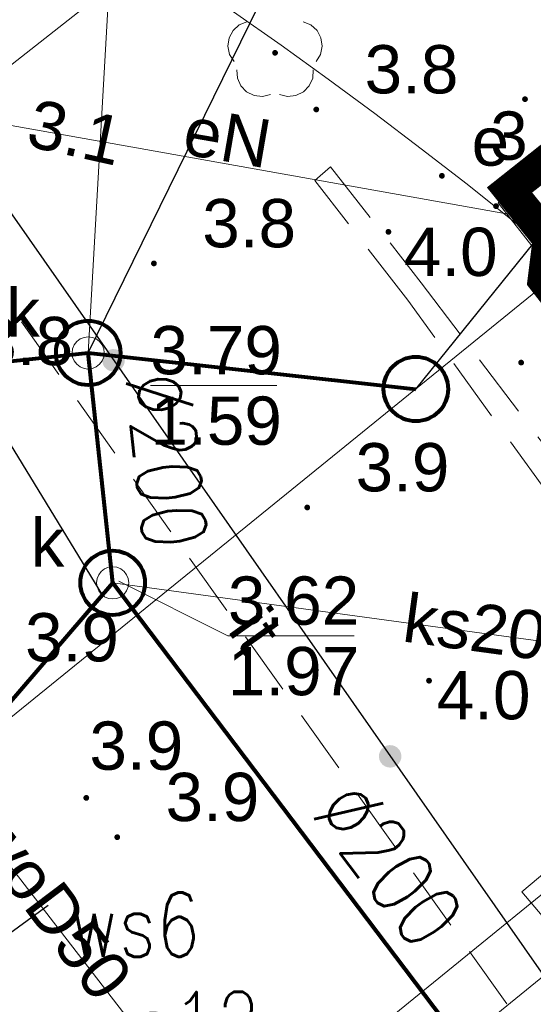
# Model space of a CAD drawing. Extents: x 5474185 to 5474933, y 5916077 to 5916824.
# Tile 209 of 256: x 5474658 to 5474666, y 5916356 to 5916371. Entities that reach past the tile are written whole.
import ezdxf
from ezdxf.enums import TextEntityAlignment as Align

# ---------------------------------------------------------------- set-up
doc = ezdxf.new("R2010")
doc.units = 0
doc.linetypes.add('PRZER2-1', pattern=[1.5, 1, -0.5])
for name, color, linetype, lineweight in [('GESBZO', 253, 'CONTINUOUS', 50), ('GSLKOG', 253, 'CONTINUOUS', 35), ('GSLTZI', 253, 'CONTINUOUS', 18), ('GSLTZI_O', 253, 'CONTINUOUS', 18), ('GSPRDL', 253, 'CONTINUOUS', 18), ('GSPWPN', 253, 'CONTINUOUS', 13), ('GSPWPN_O', 253, 'CONTINUOUS', 13), ('GSSIIN', 253, 'CONTINUOUS', 18), ('GSSKOD', 253, 'CONTINUOUS', 18), ('GULCPR', 254, 'CONTINUOUS', 18), ('GULEPR', 254, 'CONTINUOUS', 18), ('GULEPR_O', 254, 'CONTINUOUS', 18), ('GULGPR', 254, 'CONTINUOUS', 18), ('GULKPR', 7, 'CONTINUOUS', 18), ('GULKPR_O', 254, 'CONTINUOUS', 18), ('GULWPR', 7, 'CONTINUOUS', 18), ('GULWPR_O', 254, 'CONTINUOUS', 18), ('GUPESE', 254, 'CONTINUOUS', 18), ('GUPESE_O', 254, 'CONTINUOUS', 18), ('GUPIWZ', 253, 'CONTINUOUS', 18), ('GUPIWZ_O', 253, 'CONTINUOUS', 18), ('GUPKSD', 61, 'CONTINUOUS', 18), ('GUPKSD_O', 253, 'CONTINUOUS', 18), ('GUPPRZ_O', 40, 'CONTINUOUS', 18), ('IS HP zasięg', 251, 'CONTINUOUS', 20), ('IS ks', 34, 'CONTINUOUS', 40), ('IS opis', 7, 'CONTINUOUS', 20)]:
    doc.layers.add(name, color=color, linetype=linetype, lineweight=lineweight)
for name, color, linetype in [('I-SCIANA', 12, 'CONTINUOUS'), ('ks_Linie_odn', 2, 'CONTINUOUS'), ('w_Opis_PZ_2', 7, 'CONTINUOUS')]:
    doc.layers.add(name, color=color, linetype=linetype)
doc.styles.add('Arial', font='arial.ttf')
doc.styles.get("Standard").update_dxf_attribs({"font": 'simplex.shx'})

msp = doc.modelspace()

# ---------------------------------------------------------------- hatches: boundary and pattern name
at = {"layer": 'GSLKOG'}
for points in [[(5474659.148275, 5916365.950383), (5474659.102638, 5916365.952437), (5474659.059087, 5916365.966234), (5474659.02059, 5916365.990832), (5474658.989772, 5916366.024556), (5474658.968733, 5916366.065106), (5474658.958906, 5916366.109722), (5474658.96096, 5916366.155359), (5474658.974757, 5916366.19891), (5474658.999355, 5916366.237407), (5474659.033079, 5916366.268225), (5474659.07363, 5916366.289264), (5474659.118245, 5916366.299091), (5474659.163882, 5916366.297037), (5474659.207433, 5916366.28324), (5474659.24593, 5916366.258642), (5474659.276748, 5916366.224918), (5474659.297787, 5916366.184368), (5474659.307614, 5916366.139752), (5474659.30556, 5916366.094115), (5474659.291763, 5916366.050564), (5474659.267165, 5916366.012067), (5474659.233441, 5916365.981249), (5474659.192891, 5916365.96021)], [(5474659.148275, 5916365.950383), (5474659.102638, 5916365.952437), (5474659.059087, 5916365.966234), (5474659.02059, 5916365.990832), (5474658.989772, 5916366.024556), (5474658.968733, 5916366.065106), (5474658.958906, 5916366.109722), (5474658.96096, 5916366.155359), (5474658.974757, 5916366.19891), (5474658.999355, 5916366.237407), (5474659.033079, 5916366.268225), (5474659.07363, 5916366.289264), (5474659.118245, 5916366.299091), (5474659.163882, 5916366.297037), (5474659.207433, 5916366.28324), (5474659.24593, 5916366.258642), (5474659.276748, 5916366.224918), (5474659.297787, 5916366.184368), (5474659.307614, 5916366.139752), (5474659.30556, 5916366.094115), (5474659.291763, 5916366.050564), (5474659.267165, 5916366.012067), (5474659.233441, 5916365.981249), (5474659.192891, 5916365.96021)], [(5474663.441755, 5916359.800909), (5474663.396118, 5916359.802963), (5474663.352567, 5916359.81676), (5474663.31407, 5916359.841358), (5474663.283252, 5916359.875082), (5474663.262213, 5916359.915632), (5474663.252386, 5916359.960248), (5474663.25444, 5916360.005885), (5474663.268237, 5916360.049436), (5474663.292835, 5916360.087933), (5474663.326559, 5916360.118751), (5474663.367109, 5916360.13979), (5474663.411725, 5916360.149617), (5474663.457362, 5916360.147563), (5474663.500913, 5916360.133766), (5474663.53941, 5916360.109168), (5474663.570228, 5916360.075444), (5474663.591267, 5916360.034894), (5474663.601094, 5916359.990278), (5474663.59904, 5916359.944641), (5474663.585243, 5916359.90109), (5474663.560645, 5916359.862593), (5474663.526921, 5916359.831775), (5474663.48637, 5916359.810736)], [(5474663.441755, 5916359.800909), (5474663.396118, 5916359.802963), (5474663.352567, 5916359.81676), (5474663.31407, 5916359.841358), (5474663.283252, 5916359.875082), (5474663.262213, 5916359.915632), (5474663.252386, 5916359.960248), (5474663.25444, 5916360.005885), (5474663.268237, 5916360.049436), (5474663.292835, 5916360.087933), (5474663.326559, 5916360.118751), (5474663.367109, 5916360.13979), (5474663.411725, 5916360.149617), (5474663.457362, 5916360.147563), (5474663.500913, 5916360.133766), (5474663.53941, 5916360.109168), (5474663.570228, 5916360.075444), (5474663.591267, 5916360.034894), (5474663.601094, 5916359.990278), (5474663.59904, 5916359.944641), (5474663.585243, 5916359.90109), (5474663.560645, 5916359.862593), (5474663.526921, 5916359.831775), (5474663.48637, 5916359.810736)]]:
    msp.add_hatch(color=256, dxfattribs=at).paths.add_polyline_path(points)
at = {"layer": 'GSPRDL'}
msp.add_hatch(color=256, dxfattribs=at).paths.add_polyline_path([(5474661.64, 5916370.855), (5474661.626094, 5916370.857202), (5474661.61355, 5916370.863594), (5474661.603594, 5916370.87355), (5474661.597202, 5916370.886094), (5474661.595, 5916370.9), (5474661.597202, 5916370.913906), (5474661.603594, 5916370.92645), (5474661.61355, 5916370.936406), (5474661.626094, 5916370.942798), (5474661.64, 5916370.945), (5474661.653906, 5916370.942798), (5474661.66645, 5916370.936406), (5474661.676406, 5916370.92645), (5474661.682798, 5916370.913906), (5474661.685, 5916370.9), (5474661.682798, 5916370.886094), (5474661.676406, 5916370.87355), (5474661.66645, 5916370.863594), (5474661.653906, 5916370.857202)])
at = {"layer": 'GSPWPN'}
for points in [[(5474665.52, 5916370.135), (5474665.508353, 5916370.136533), (5474665.4975, 5916370.141029), (5474665.48818, 5916370.14818), (5474665.481029, 5916370.1575), (5474665.476533, 5916370.168353), (5474665.475, 5916370.18), (5474665.476533, 5916370.191647), (5474665.481029, 5916370.2025), (5474665.48818, 5916370.21182), (5474665.4975, 5916370.218971), (5474665.508353, 5916370.223467), (5474665.52, 5916370.225), (5474665.531647, 5916370.223467), (5474665.5425, 5916370.218971), (5474665.55182, 5916370.21182), (5474665.558971, 5916370.2025), (5474665.563467, 5916370.191647), (5474665.565, 5916370.18), (5474665.563467, 5916370.168353), (5474665.558971, 5916370.1575), (5474665.55182, 5916370.14818), (5474665.5425, 5916370.141029), (5474665.531647, 5916370.136533)], [(5474662.28, 5916369.975), (5474662.268353, 5916369.976533), (5474662.2575, 5916369.981029), (5474662.24818, 5916369.98818), (5474662.241029, 5916369.9975), (5474662.236533, 5916370.008353), (5474662.235, 5916370.02), (5474662.236533, 5916370.031647), (5474662.241029, 5916370.0425), (5474662.24818, 5916370.05182), (5474662.2575, 5916370.058971), (5474662.268353, 5916370.063467), (5474662.28, 5916370.065), (5474662.291647, 5916370.063467), (5474662.3025, 5916370.058971), (5474662.31182, 5916370.05182), (5474662.318971, 5916370.0425), (5474662.323467, 5916370.031647), (5474662.325, 5916370.02), (5474662.323467, 5916370.008353), (5474662.318971, 5916369.9975), (5474662.31182, 5916369.98818), (5474662.3025, 5916369.981029), (5474662.291647, 5916369.976533)], [(5474664.23, 5916368.945), (5474664.218353, 5916368.946533), (5474664.2075, 5916368.951029), (5474664.19818, 5916368.95818), (5474664.191029, 5916368.9675), (5474664.186533, 5916368.978353), (5474664.185, 5916368.99), (5474664.186533, 5916369.001647), (5474664.191029, 5916369.0125), (5474664.19818, 5916369.02182), (5474664.2075, 5916369.028971), (5474664.218353, 5916369.033467), (5474664.23, 5916369.035), (5474664.241647, 5916369.033467), (5474664.2525, 5916369.028971), (5474664.26182, 5916369.02182), (5474664.268971, 5916369.0125), (5474664.273467, 5916369.001647), (5474664.275, 5916368.99), (5474664.273467, 5916368.978353), (5474664.268971, 5916368.9675), (5474664.26182, 5916368.95818), (5474664.2525, 5916368.951029), (5474664.241647, 5916368.946533)], [(5474665.07, 5916368.475), (5474665.058353, 5916368.476533), (5474665.0475, 5916368.481029), (5474665.03818, 5916368.48818), (5474665.031029, 5916368.4975), (5474665.026533, 5916368.508353), (5474665.025, 5916368.52), (5474665.026533, 5916368.531647), (5474665.031029, 5916368.5425), (5474665.03818, 5916368.55182), (5474665.0475, 5916368.558971), (5474665.058353, 5916368.563467), (5474665.07, 5916368.565), (5474665.081647, 5916368.563467), (5474665.0925, 5916368.558971), (5474665.10182, 5916368.55182), (5474665.108971, 5916368.5425), (5474665.113467, 5916368.531647), (5474665.115, 5916368.52), (5474665.113467, 5916368.508353), (5474665.108971, 5916368.4975), (5474665.10182, 5916368.48818), (5474665.0925, 5916368.481029), (5474665.081647, 5916368.476533)], [(5474663.4, 5916368.075), (5474663.388353, 5916368.076533), (5474663.3775, 5916368.081029), (5474663.36818, 5916368.08818), (5474663.361029, 5916368.0975), (5474663.356533, 5916368.108353), (5474663.355, 5916368.12), (5474663.356533, 5916368.131647), (5474663.361029, 5916368.1425), (5474663.36818, 5916368.15182), (5474663.3775, 5916368.158971), (5474663.388353, 5916368.163467), (5474663.4, 5916368.165), (5474663.411647, 5916368.163467), (5474663.4225, 5916368.158971), (5474663.43182, 5916368.15182), (5474663.438971, 5916368.1425), (5474663.443467, 5916368.131647), (5474663.445, 5916368.12), (5474663.443467, 5916368.108353), (5474663.438971, 5916368.0975), (5474663.43182, 5916368.08818), (5474663.4225, 5916368.081029), (5474663.411647, 5916368.076533)], [(5474659.76, 5916367.585), (5474659.748353, 5916367.586533), (5474659.7375, 5916367.591029), (5474659.72818, 5916367.59818), (5474659.721029, 5916367.6075), (5474659.716533, 5916367.618353), (5474659.715, 5916367.63), (5474659.716533, 5916367.641647), (5474659.721029, 5916367.6525), (5474659.72818, 5916367.66182), (5474659.7375, 5916367.668971), (5474659.748353, 5916367.673467), (5474659.76, 5916367.675), (5474659.771647, 5916367.673467), (5474659.7825, 5916367.668971), (5474659.79182, 5916367.66182), (5474659.798971, 5916367.6525), (5474659.803467, 5916367.641647), (5474659.805, 5916367.63), (5474659.803467, 5916367.618353), (5474659.798971, 5916367.6075), (5474659.79182, 5916367.59818), (5474659.7825, 5916367.591029), (5474659.771647, 5916367.586533)], [(5474665.46, 5916366.045), (5474665.448353, 5916366.046533), (5474665.4375, 5916366.051029), (5474665.42818, 5916366.05818), (5474665.421029, 5916366.0675), (5474665.416533, 5916366.078353), (5474665.415, 5916366.09), (5474665.416533, 5916366.101647), (5474665.421029, 5916366.1125), (5474665.42818, 5916366.12182), (5474665.4375, 5916366.128971), (5474665.448353, 5916366.133467), (5474665.46, 5916366.135), (5474665.471647, 5916366.133467), (5474665.4825, 5916366.128971), (5474665.49182, 5916366.12182), (5474665.498971, 5916366.1125), (5474665.503467, 5916366.101647), (5474665.505, 5916366.09), (5474665.503467, 5916366.078353), (5474665.498971, 5916366.0675), (5474665.49182, 5916366.05818), (5474665.4825, 5916366.051029), (5474665.471647, 5916366.046533)], [(5474662.14, 5916363.795), (5474662.128353, 5916363.796533), (5474662.1175, 5916363.801029), (5474662.10818, 5916363.80818), (5474662.101029, 5916363.8175), (5474662.096533, 5916363.828353), (5474662.095, 5916363.84), (5474662.096533, 5916363.851647), (5474662.101029, 5916363.8625), (5474662.10818, 5916363.87182), (5474662.1175, 5916363.878971), (5474662.128353, 5916363.883467), (5474662.14, 5916363.885), (5474662.151647, 5916363.883467), (5474662.1625, 5916363.878971), (5474662.17182, 5916363.87182), (5474662.178971, 5916363.8625), (5474662.183467, 5916363.851647), (5474662.185, 5916363.84), (5474662.183467, 5916363.828353), (5474662.178971, 5916363.8175), (5474662.17182, 5916363.80818), (5474662.1625, 5916363.801029), (5474662.151647, 5916363.796533)], [(5474664.03, 5916361.105), (5474664.018353, 5916361.106533), (5474664.0075, 5916361.111029), (5474663.99818, 5916361.11818), (5474663.991029, 5916361.1275), (5474663.986533, 5916361.138353), (5474663.985, 5916361.15), (5474663.986533, 5916361.161647), (5474663.991029, 5916361.1725), (5474663.99818, 5916361.18182), (5474664.0075, 5916361.188971), (5474664.018353, 5916361.193467), (5474664.03, 5916361.195), (5474664.041647, 5916361.193467), (5474664.0525, 5916361.188971), (5474664.06182, 5916361.18182), (5474664.068971, 5916361.1725), (5474664.073467, 5916361.161647), (5474664.075, 5916361.15), (5474664.073467, 5916361.138353), (5474664.068971, 5916361.1275), (5474664.06182, 5916361.11818), (5474664.0525, 5916361.111029), (5474664.041647, 5916361.106533)], [(5474658.71, 5916359.285), (5474658.698353, 5916359.286533), (5474658.6875, 5916359.291029), (5474658.67818, 5916359.29818), (5474658.671029, 5916359.3075), (5474658.666533, 5916359.318353), (5474658.665, 5916359.33), (5474658.666533, 5916359.341647), (5474658.671029, 5916359.3525), (5474658.67818, 5916359.36182), (5474658.6875, 5916359.368971), (5474658.698353, 5916359.373467), (5474658.71, 5916359.375), (5474658.721647, 5916359.373467), (5474658.7325, 5916359.368971), (5474658.74182, 5916359.36182), (5474658.748971, 5916359.3525), (5474658.753467, 5916359.341647), (5474658.755, 5916359.33), (5474658.753467, 5916359.318353), (5474658.748971, 5916359.3075), (5474658.74182, 5916359.29818), (5474658.7325, 5916359.291029), (5474658.721647, 5916359.286533)], [(5474659.19, 5916358.675), (5474659.178353, 5916358.676533), (5474659.1675, 5916358.681029), (5474659.15818, 5916358.68818), (5474659.151029, 5916358.6975), (5474659.146533, 5916358.708353), (5474659.145, 5916358.72), (5474659.146533, 5916358.731647), (5474659.151029, 5916358.7425), (5474659.15818, 5916358.75182), (5474659.1675, 5916358.758971), (5474659.178353, 5916358.763467), (5474659.19, 5916358.765), (5474659.201647, 5916358.763467), (5474659.2125, 5916358.758971), (5474659.22182, 5916358.75182), (5474659.228971, 5916358.7425), (5474659.233467, 5916358.731647), (5474659.235, 5916358.72), (5474659.233467, 5916358.708353), (5474659.228971, 5916358.6975), (5474659.22182, 5916358.68818), (5474659.2125, 5916358.681029), (5474659.201647, 5916358.676533)]]:
    msp.add_hatch(color=256, dxfattribs=at).paths.add_polyline_path(points)

# ---------------------------------------------------------------- linework, layer by layer
at = {"layer": 'GESBZO', "linetype": 'Continuous', "lineweight": 53}
for p, q in [((5474665.28, 5916368.77, 10.18), (5474671.32, 5916373.56, 10.18)), ((5474665.89, 5916368.01, 10.18), (5474665.28, 5916368.77, 10.18))]:
    msp.add_line(p, q, dxfattribs=at)
at = {"layer": 'GSLKOG', "linetype": 'Continuous', "lineweight": 30}
msp.add_line((5474655.89, 5916370.77, 10.18), (5474666.67, 5916355.33, 10.18), dxfattribs=at)
at = {"layer": 'GSLTZI', "linetype": 'PRZER2-1', "lineweight": 18, "elevation": 10.1}
msp.add_lwpolyline([(5474665.24, 5916356.13), (5474655.91, 5916369.24)], dxfattribs=at)
at = {"layer": 'GSPRDL', "elevation": 10.12, "flags": 128}
for points in [[(5474661.004031, 5916370.765674), (5474660.93542, 5916370.875999), (5474660.908571, 5916371.003115), (5474660.926708, 5916371.131763), (5474660.987652, 5916371.246501), (5474661.08409, 5916371.333559), (5474661.204445, 5916371.382485)], [(5474662.075555, 5916371.382485), (5474662.19591, 5916371.333559), (5474662.292348, 5916371.246501), (5474662.353292, 5916371.131763), (5474662.371429, 5916371.003115), (5474662.34458, 5916370.875999), (5474662.275969, 5916370.765674)], [(5474661.571227, 5916370.253649), (5474661.445099, 5916370.222488), (5474661.315908, 5916370.236234), (5474661.199161, 5916370.293237), (5474661.108871, 5916370.386655), (5474661.055875, 5916370.505275), (5474661.046535, 5916370.634859)], [(5474662.233465, 5916370.634859), (5474662.224125, 5916370.505275), (5474662.171129, 5916370.386655), (5474662.080839, 5916370.293237), (5474661.964092, 5916370.236234), (5474661.834901, 5916370.222488), (5474661.708773, 5916370.253649)]]:
    msp.add_lwpolyline(points, dxfattribs=at)
at = {"layer": 'GSSIIN', "linetype": 'Continuous', "lineweight": 13}
for p, q in [((5474667.15, 5916359.29, 10.18), (5474665.47, 5916357.87, 10.18)), ((5474665.47, 5916357.87, 10.18), (5474666.87, 5916356.22, 10.18))]:
    msp.add_line(p, q, dxfattribs=at)
at = {"layer": 'GSSKOD', "linetype": 'PRZER2-1', "lineweight": 13}
for p, q in [((5474662.26, 5916368.92, 10.18), (5474662.5, 5916369.13, 10.18)), ((5474662.5, 5916369.13, 10.18), (5474663.91, 5916367.33, 10.18)), ((5474663.7, 5916367.06, 10.18), (5474662.26, 5916368.92, 10.18)), ((5474663.91, 5916367.33, 10.18), (5474666.16, 5916364.36, 10.18)), ((5474665.88, 5916364.05, 10.18), (5474663.7, 5916367.06, 10.18))]:
    msp.add_line(p, q, dxfattribs=at)
at = {"layer": 'GULCPR', "linetype": 'Continuous', "lineweight": 13}
for p, q in [((5474670.88, 5916361.98, 10.14), (5474660.77, 5916353.76, 10.14)), ((5474661.39, 5916352.98, 10.14), (5474672.25, 5916361.8, 10.14))]:
    msp.add_line(p, q, dxfattribs=at)
at = {"layer": 'GULEPR', "linetype": 'Continuous', "lineweight": 13}
msp.add_line((5474665.61, 5916368.33, 10.14), (5474657.1, 5916369.85, 10.14), dxfattribs=at)
at = {"layer": 'GULGPR', "linetype": 'Continuous', "lineweight": 13}
msp.add_line((5474660.11, 5916372.73, 10.14), (5474648.92, 5916363.94, 10.14), dxfattribs=at)
at = {"layer": 'GULKPR', "linetype": 'Continuous', "lineweight": 18, "elevation": 10.14, "flags": 128}
for points in [[(5474658.74, 5916366.24), (5474660.59, 5916398.68)], [(5474666.18, 5916367.59), (5474644.97, 5916350.38)], [(5474659.12, 5916362.67), (5474658.74, 5916366.24)], [(5474670.92, 5916361.06), (5474659.12, 5916362.67)], [(5474680.66, 5916334.2), (5474659.12, 5916362.67)]]:
    msp.add_lwpolyline(points, dxfattribs=at)
at = {"layer": 'GULWPR', "linetype": 'Continuous', "lineweight": 13}
msp.add_line((5474660.69, 5916354.18, 10.14), (5474653.41, 5916363.6, 10.14), dxfattribs=at)
at = {"layer": 'GUPESE'}
msp.add_3dface([(5474665.105692, 5916368.571191, 10.16), (5474665.500368, 5916368.878161, 10.16), (5474666.114308, 5916368.088809, 10.16), (5474665.719632, 5916367.781839, 10.16)], dxfattribs=at)
at = {"layer": 'GUPIWZ', "elevation": 10.18, "flags": 128}
for points in [[(5474658.74, 5916366.49), (5474658.804705, 5916366.481481), (5474658.865, 5916366.456506), (5474658.916777, 5916366.416777), (5474658.956506, 5916366.365), (5474658.981481, 5916366.304705), (5474658.99, 5916366.24), (5474658.981481, 5916366.175295), (5474658.956506, 5916366.115), (5474658.916777, 5916366.063223), (5474658.865, 5916366.023494), (5474658.804705, 5916365.998519), (5474658.74, 5916365.99), (5474658.675295, 5916365.998519), (5474658.615, 5916366.023494), (5474658.563223, 5916366.063223), (5474658.523494, 5916366.115), (5474658.498519, 5916366.175295), (5474658.49, 5916366.24), (5474658.498519, 5916366.304705), (5474658.523494, 5916366.365), (5474658.563223, 5916366.416777), (5474658.615, 5916366.456506), (5474658.675295, 5916366.481481), (5474658.74, 5916366.49)], [(5474659.12, 5916362.92), (5474659.184705, 5916362.911481), (5474659.245, 5916362.886506), (5474659.296777, 5916362.846777), (5474659.336506, 5916362.795), (5474659.361481, 5916362.734705), (5474659.37, 5916362.67), (5474659.361481, 5916362.605295), (5474659.336506, 5916362.545), (5474659.296777, 5916362.493223), (5474659.245, 5916362.453494), (5474659.184705, 5916362.428519), (5474659.12, 5916362.42), (5474659.055295, 5916362.428519), (5474658.995, 5916362.453494), (5474658.943223, 5916362.493223), (5474658.903494, 5916362.545), (5474658.878519, 5916362.605295), (5474658.87, 5916362.67), (5474658.878519, 5916362.734705), (5474658.903494, 5916362.795), (5474658.943223, 5916362.846777), (5474658.995, 5916362.886506), (5474659.055295, 5916362.911481), (5474659.12, 5916362.92)]]:
    msp.add_lwpolyline(points, close=True, dxfattribs=at)
at = {"layer": 'GUPKSD', "elevation": 10.16, "flags": 128}
for points in [[(5474658.74, 5916366.49), (5474658.804705, 5916366.481481), (5474658.865, 5916366.456506), (5474658.916777, 5916366.416777), (5474658.956506, 5916366.365), (5474658.981481, 5916366.304705), (5474658.99, 5916366.24), (5474658.981481, 5916366.175295), (5474658.956506, 5916366.115), (5474658.916777, 5916366.063223), (5474658.865, 5916366.023494), (5474658.804705, 5916365.998519), (5474658.74, 5916365.99), (5474658.675295, 5916365.998519), (5474658.615, 5916366.023494), (5474658.563223, 5916366.063223), (5474658.523494, 5916366.115), (5474658.498519, 5916366.175295), (5474658.49, 5916366.24), (5474658.498519, 5916366.304705), (5474658.523494, 5916366.365), (5474658.563223, 5916366.416777), (5474658.615, 5916366.456506), (5474658.675295, 5916366.481481), (5474658.74, 5916366.49)], [(5474659.12, 5916362.92), (5474659.184705, 5916362.911481), (5474659.245, 5916362.886506), (5474659.296777, 5916362.846777), (5474659.336506, 5916362.795), (5474659.361481, 5916362.734705), (5474659.37, 5916362.67), (5474659.361481, 5916362.605295), (5474659.336506, 5916362.545), (5474659.296777, 5916362.493223), (5474659.245, 5916362.453494), (5474659.184705, 5916362.428519), (5474659.12, 5916362.42), (5474659.055295, 5916362.428519), (5474658.995, 5916362.453494), (5474658.943223, 5916362.493223), (5474658.903494, 5916362.545), (5474658.878519, 5916362.605295), (5474658.87, 5916362.67), (5474658.878519, 5916362.734705), (5474658.903494, 5916362.795), (5474658.943223, 5916362.846777), (5474658.995, 5916362.886506), (5474659.055295, 5916362.911481), (5474659.12, 5916362.92)]]:
    msp.add_lwpolyline(points, close=True, dxfattribs=at)
at = {"layer": 'GUPPRZ_O', "linetype": 'Continuous', "lineweight": 13}
for p, q in [((5474659.217662, 5916362.694851, 10.8), (5474660.908191, 5916361.846678, 10.8)), ((5474660.908191, 5916361.846678, 10.8), (5474662.868191, 5916361.846678, 10.8))]:
    msp.add_line(p, q, dxfattribs=at)
at = {"layer": 'GUPPRZ_O', "linetype": 'Continuous', "lineweight": 13, "elevation": 10.8, "flags": 128}
msp.add_lwpolyline([(5474659.707249, 5916365.735429), (5474661.667249, 5916365.735429)], dxfattribs=at)
at = {"layer": 'I-SCIANA', "const_width": 0.5, "elevation": 10.18}
msp.add_lwpolyline([(5474665.28, 5916368.77), (5474665.89, 5916368.01), (5474665.81, 5916367.37), (5474667.09, 5916365.73), (5474667.65, 5916365.7), (5474670.73156, 5916362.115193), (5474676.63, 5916366.83), (5474671.32, 5916373.56)], close=True, dxfattribs=at)
at = {"layer": 'IS HP zasięg', "lineweight": 15, "ltscale": 0.7}
msp.add_circle((5474657.383907, 5916363.309527, 10.18), 75, dxfattribs=at)
at = {"layer": 'IS HP zasięg', "lineweight": 20, "ltscale": 0.7}
msp.add_circle((5474618.317819, 5916309.855134, 10.16), 75, dxfattribs=at)
at = {"layer": 'IS ks', "lineweight": 80, "ltscale": 0.7}
for p, q in [((5474656.22624, 5916365.972429, 0.02), (5474658.74, 5916366.24, 10.16)), ((5474659.12, 5916362.67, 10.14), (5474658.74, 5916366.24, 10.14)), ((5474658.74, 5916366.24, 10.16), (5474663.825485, 5916365.679523, 10.16)), ((5474634.09, 5916333.53), (5474659.12, 5916362.67)), ((5474680.66, 5916334.2, 10.14), (5474659.12, 5916362.67, 10.14))]:
    msp.add_line(p, q, dxfattribs=at)
for centre in [(5474658.74, 5916366.24, 10.16), (5474663.825485, 5916365.679523, 10.16), (5474659.12, 5916362.67, 10.14)]:
    msp.add_circle(centre, 0.5, dxfattribs=at)
at = {"layer": 'ks_Linie_odn'}
for points in [[(5474658.969112, 5916362.473359), (5474652.166006, 5916373.617727), (5474649.106006, 5916373.617727)], [(5474658.74, 5916366.24), (5474661.946534, 5916372.785975), (5474665.006534, 5916372.785975)], [(5474663.825485, 5916365.679523), (5474669.550845, 5916372.785975), (5474672.610845, 5916372.785975)]]:
    msp.add_lwpolyline(points, dxfattribs=at)
at = {"layer": 'w_Opis_PZ_2'}
msp.add_line((5474654.100163, 5916354.751207, 10.14), (5474658.116307, 5916357.662242, 10.14), dxfattribs=at)

# ---------------------------------------------------------------- texts
at = {"layer": 'GSLTZI_O', "linetype": 'Continuous', "lineweight": 0, "style": 'Arial'}
msp.add_text('it', height=0.75, rotation=305.438332, dxfattribs=at).set_placement((5474661.040444, 5916361.718647, 10.8), align=Align.CENTER)
at = {"layer": 'GSPWPN_O', "linetype": 'Continuous', "lineweight": 0, "style": 'Arial'}
for s, p in [('3.8', (5474663.03, 5916370.27, 10.8)), ('3.8', (5474664.98, 5916369.24, 10.8)), ('3.8', (5474660.51, 5916367.88, 10.8)), ('4.0', (5474663.638783, 5916367.434659, 10.8)), ('3.8', (5474657.05, 5916366.05, 10.8)), ('3.9', (5474662.89, 5916364.09, 10.8)), ('3.9', (5474657.76, 5916361.45, 10.8)), ('4.0', (5474664.149305, 5916360.550492, 10.8)), ('3.9', (5474658.758765, 5916359.766996, 10.8)), ('3.9', (5474659.94, 5916358.97, 10.8))]:
    msp.add_text(s, height=0.75, dxfattribs=at).set_placement(p)
at = {"layer": 'GULEPR_O', "linetype": 'Continuous', "lineweight": 0, "style": 'Arial'}
msp.add_text('eN', height=0.75, rotation=350.180699, dxfattribs=at).set_placement((5474660.83792, 5916369.219763, 10.8), align=Align.CENTER)
at = {"layer": 'GULKPR_O', "linetype": 'Continuous', "lineweight": 0, "style": 'Arial'}
msp.add_text('ks200', height=0.75, rotation=352.23051, dxfattribs=at).set_placement((5474664.980325, 5916361.574216, 10.8), align=Align.CENTER)
at = {"layer": 'GULWPR_O', "linetype": 'Continuous', "lineweight": 0, "style": 'Arial'}
msp.add_text('woD50', height=0.75, rotation=307.067677, dxfattribs=at).set_placement((5474657.889387, 5916357.415582, 10.8), align=Align.CENTER)
at = {"layer": 'GUPESE_O', "linetype": 'Continuous', "lineweight": 0, "style": 'Arial'}
msp.add_text('e', height=0.75, dxfattribs=at).set_placement((5474665.274098, 5916369.148156, 10.8), align=Align.RIGHT)
at = {"layer": 'GUPIWZ_O', "linetype": 'Continuous', "lineweight": 0, "style": 'Arial'}
for p in [(5474657.99, 5916366.49, 10.8), (5474658.37, 5916362.92, 10.8)]:
    msp.add_text('k', height=0.75, dxfattribs=at).set_placement(p, align=Align.RIGHT)
at = {"layer": 'GUPKSD_O', "linetype": 'Continuous', "lineweight": 0, "style": 'Arial'}
msp.add_text('k', height=0.75, dxfattribs=at).set_placement((5474658.37, 5916362.92, 10.8), align=Align.RIGHT)
at = {"layer": 'GUPPRZ_O', "linetype": 'Continuous', "lineweight": 0, "style": 'Arial'}
msp.add_text('3.1', height=0.75, rotation=347.471192, dxfattribs=at).set_placement((5474657.749213, 5916369.460287, 10.8))
for s, p in [('3.79', (5474659.707249, 5916365.907929, 10.8)), ('1.59', (5474659.707249, 5916364.812929, 10.8)), ('3.62', (5474660.908191, 5916362.019178, 10.8)), ('1.97', (5474660.908191, 5916360.924178, 10.8))]:
    msp.add_text(s, height=0.75, dxfattribs=at).set_placement(p)
at = {"layer": 'IS opis', "lineweight": 80, "ltscale": 0.7, "width": 0.8}
for rotation, p in [(276.0758329, (5474659.316476, 5916365.88278, 10.14)), (307.1106347, (5474662.177454, 5916359.094798, 10.14))]:
    msp.add_text('∅200', height=1, rotation=rotation, dxfattribs=at).set_placement(p)
at = {"layer": 'w_Opis_PZ_2', "width": 0.8}
for s, p in [('ws6', (5474658.456307, 5916356.862242, 10.14)), ('ws12', (5474658.704043, 5916355.318224))]:
    msp.add_text(s, height=1, dxfattribs=at).set_placement(p)

doc.saveas('drawing.dxf')
